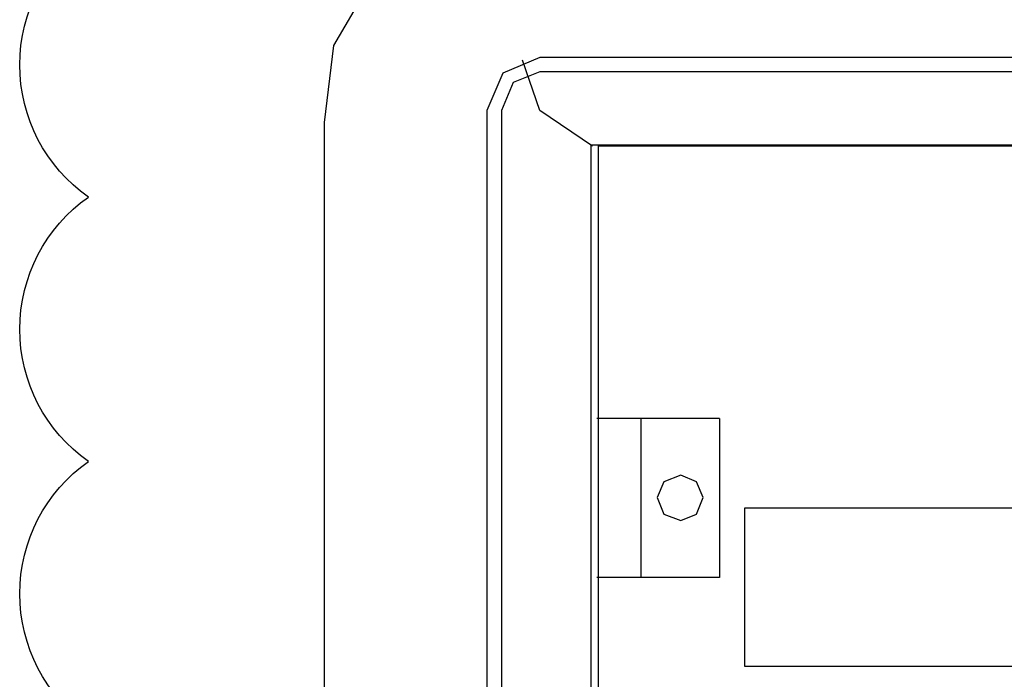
# Model space of a CAD drawing. Header units: millimetres. Extents: x 203 to 3426, y 719 to 2381.
# Tile 39 of 185: x 2496 to 2524, y 1128 to 1146. Entities that reach past the tile are written whole.
import ezdxf

# ---------------------------------------------------------------- set-up
doc = ezdxf.new("R2010")
doc.units = ezdxf.units.MM
doc.layers.add('_IE_REW01', color=30, linetype='Continuous')
doc.layers.add('E_Legrand_obudowy', color=7, linetype='Continuous')

# ---------------------------------------------------------------- blocks, each defined once
blk = doc.blocks.new('XL3 160 wnękowa 6x24M')
at = {"layer": 'E_Legrand_obudowy'}
for points in [[(270.87, 0), (-270.87, 0), (-290.01, -2.63), (-309.16, -11.66), (-323.43, -28.58), (-332.44, -44), (-335.06, -65.81), (-335.06, -573.88), (-335.06, -1088.34)], [(-273.87, -47.38), (-284.38, -51.9), (-288.89, -62.43)], [(270.11, -47.38), (-273.87, -47.38)], [(-273.87, -62.43), (-278.75, -48.14)], [(-273.87, -51.52), (-281.38, -54.53), (-284.76, -62.43)], [(270.11, -51.52), (-273.87, -51.52)], [(-288.89, -62.43), (-288.89, -1083.08)], [(-284.76, -62.43), (-284.76, -1083.08)], [(-258.85, -72.58), (-273.87, -62.43)], [(-259.23, -72.21), (255.47, -72.21), (255.47, -1072.92), (-259.23, -1072.92), (-259.23, -72.21)], [(-257.16, -72.44), (255.69, -72.44), (255.69, -1071.56), (-257.16, -1071.56), (-257.16, -72.44)], [(-222.85, -149.79), (-257.68, -149.79)], [(-245.15, -149.79), (-245.15, -194.91)], [(-222.85, -149.79), (-222.85, -194.91)], [(-227.48, -172.26), (-229.37, -167.8), (-233.83, -165.92), (-238.63, -167.8), (-240.52, -172.26), (-238.63, -176.9), (-233.83, -178.78), (-229.37, -176.9), (-227.48, -172.26)], [(-215.64, -175.18), (215.55, -175.18), (215.55, -220.12), (-215.64, -220.12), (-215.64, -175.18)], [(-222.85, -194.91), (-257.68, -194.91)]]:
    blk.add_lwpolyline(points, dxfattribs=at)
blk = doc.blocks.new('G$CCC6CD2FA')
at = {"layer": 'E_Legrand_obudowy', "color": 67, "true_color": 0x727430, "xscale": 0.1, "yscale": 0.1, "zscale": 0.1}
blk.add_blockref('XL3 160 wnękowa 6x24M', (-112.1857, 78.4038), dxfattribs=at)

msp = doc.modelspace()

# ---------------------------------------------------------------- linework, layer by layer
at = {"layer": '_IE_REW01'}
msp.add_lwpolyline([(2497.956, 1073.892, -0.5206), (2497.956, 1081.392, -0.5206), (2497.956, 1088.892, -0.5206), (2497.956, 1096.392, -0.5206), (2497.956, 1103.892, -0.5206), (2497.956, 1111.392, -0.5206), (2497.956, 1118.892, -0.5206), (2497.956, 1126.392, -0.5206), (2497.956, 1133.892, -0.5206), (2497.956, 1141.392, -0.5206), (2497.956, 1148.892, -0.5206)], format="xyb", dxfattribs=at)

# ---------------------------------------------------------------- block references
msp.add_blockref('G$CCC6CD2FA', (2650.334, 1071.688))

doc.saveas('drawing.dxf')
